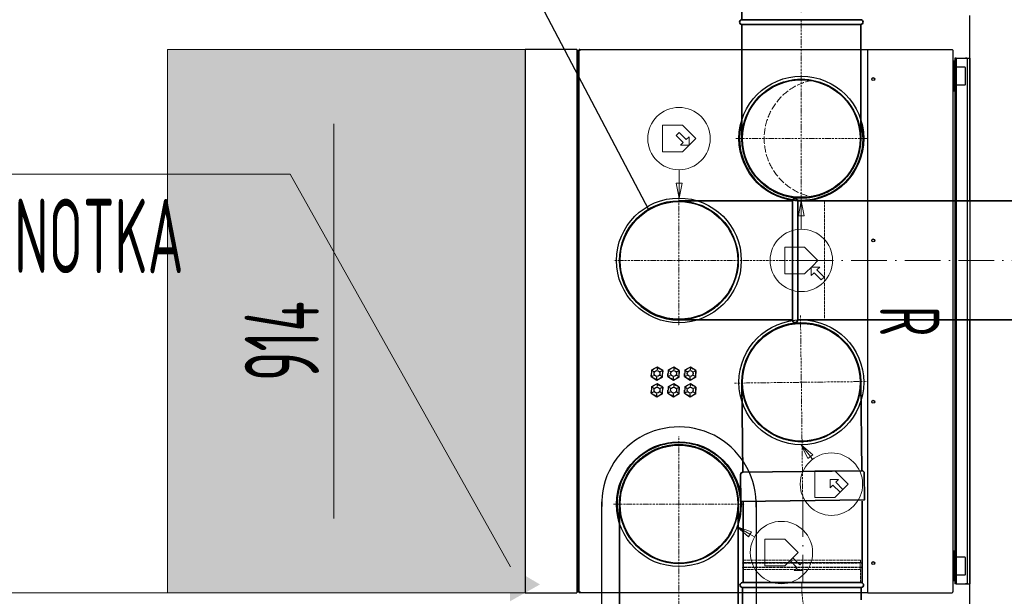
# Model space of a CAD drawing. Header units: millimetres. Extents: x 7400 to 85045, y 24168 to 123018.
# Tile 49 of 79: x 33587 to 35244, y 104000 to 104970. Entities that reach past the tile are written whole.
import ezdxf
from ezdxf.enums import TextEntityAlignment as Align

# ---------------------------------------------------------------- set-up
doc = ezdxf.new("R2010")
doc.units = ezdxf.units.MM
for name, pattern in [('ACAD_ISO02W100', [15, 12, -3]), ('ACAD_ISO10W100', [18, 12, -3, 0, -3]), ('phl_thick', [0])]:
    doc.linetypes.add(name, pattern=pattern)
for name, color, linetype, lineweight in [('UT_KOTY - DIMENZE', 7, 'Continuous', 5), ('VZT_01 SUP (PŘÍVOD) - OBRYS', 5, 'Continuous', 35), ('VZT_02 SUP (PŘÍVOD) - OSA', 5, 'ACAD_ISO10W100', 5), ('VZT_04 SUP (PŘÍVOD) - SKRYTÉ', 5, 'ACAD_ISO02W100', 5), ('VZT_05 ETA (ODVOD) - OBRYS', 6, 'Continuous', 35), ('VZT_06 ETA (ODVOD) - OSA', 6, 'ACAD_ISO10W100', 5), ('VZT_08 ETA (ODVOD) - SKRYTÉ', 6, 'ACAD_ISO02W100', 5), ('VZT_09 ODA (SÁNÍ) - OBRYS', 3, 'Continuous', 35), ('VZT_10 ODA (SÁNÍ) - OSA', 3, 'ACAD_ISO10W100', 5), ('VZT_12 ODA (SÁNÍ) - SKRYTÉ', 3, 'ACAD_ISO02W100', 5), ('VZT_13 EHA (VÝFUK) - OBRYS', 14, 'Continuous', 35), ('VZT_14 EHA (VÝFUK) - OSA', 14, 'ACAD_ISO10W100', 5), ('VZT_16 EHA (VÝFUK) - SKRYTÉ', 14, 'ACAD_ISO02W100', 5), ('VZT_21 ZAŘÍZENÍ - OBRYS', 1, 'Continuous', 30), ('VZT_22 ZAŘÍZENÍ - DETAIL', 8, 'Continuous', 5), ('VZT_23 ZAŘÍZENÍ - SERVISNÍ PROSTOR', 8, 'Continuous', 5), ('VZT_50 POPIS - OBECNE', 7, 'Continuous', 13), ('VZT_60_KOTY - DIMENZE', 7, 'Continuous', 5)]:
    doc.layers.add(name, color=color, linetype=linetype, lineweight=lineweight)
doc.layers.add('VZT_03 SUP (PŘÍVOD) - NETISK', color=8, linetype='ACAD_ISO02W100', lineweight=5, plot=False)
doc.layers.add('VZT_07 ETA (ODVOD) - NETISK', color=8, linetype='ACAD_ISO02W100', lineweight=5, plot=False)
doc.layers.add('VZT_IZOLACE - TEPELNÁ', color=6, linetype='IZOLACE TEPELNA')
doc.styles.add('ISOCP 2.5', font='isocp.shx', dxfattribs={"width": 0.6, "height": 2.5})
doc.styles.add('ISOCP 4.0', font='isocp.shx', dxfattribs={"width": 0.6, "height": 4})
doc.styles.add('JS', font='isocp.shx', dxfattribs={"width": 0.6, "height": 125})
doc.styles.get("Standard").update_dxf_attribs({"font": 'arial.ttf'})
doc.linetypes.add('IZOLACE TEPELNA', pattern='A,12.7,-1.5,["T",Standard,S=2.54,R=0,X=0,Y=-1.27],-3', length=17.2)

# ---------------------------------------------------------------- blocks, each defined once
blk = doc.blocks.new('_DatumFilled')
at = {"color": 0}
blk.add_solid([(0, 0.577), (-1, 0), (0, -0.577)], dxfattribs=at)

msp = doc.modelspace()

# ---------------------------------------------------------------- hatches: boundary and pattern name
at = {"layer": 'VZT_23 ZAŘÍZENÍ - SERVISNÍ PROSTOR'}
h = msp.add_hatch(color=256, dxfattribs=at)
h.dxf.hatch_style = 1
h.paths.add_polyline_path([(34437.5, 104005.5), (34437.5, 104919.7), (33835.7, 104919.7), (33835.7, 104005.5)])

# ---------------------------------------------------------------- linework, layer by layer
for p, q in [((35186, 104904.7), (35186, 104976.5)), ((35186, 104664.7), (35186, 104904.7)), ((35186, 103964.7), (35186, 104464.7))]:
    msp.add_line(p, q)
at = {"layer": 'UT_KOTY - DIMENZE'}
for p, q in [((34387.5, 104919.7), (34053.3, 104919.7)), ((34115.8, 104130.5), (34115.8, 104794.7)), ((34387.5, 104005.5), (33327.8, 104005.5)), ((33805.3, 104005.5), (34178.3, 104005.5))]:
    msp.add_line(p, q, dxfattribs=at)
for points in [[(34095, 104794.7), (34136.6, 104794.7), (34115.8, 104919.7)], [(34095, 104130.5), (34136.6, 104130.5), (34115.8, 104005.5)]]:
    msp.add_solid(points, dxfattribs=at)
at = {"layer": 'VZT_01 SUP (PŘÍVOD) - OBRYS'}
for p, q in [((35003.3, 104022.7), (34803.3, 104022.7)), ((34803.3, 104014.7), (35003.3, 104014.7)), ((34803.6, 103911.2), (34803.3, 104014.7)), ((35003.3, 104014.7), (35003.3, 103994))]:
    msp.add_line(p, q, dxfattribs=at)
for points in [[(35004.3, 104210.9), (35002.5, 104360.9)], [(34804.3, 104208.4), (34802.5, 104358.4)], [(34804.9, 104022.7), (34804.9, 104159.7)], [(35004.9, 104022.7), (35004.9, 104159.7)]]:
    msp.add_lwpolyline(points, dxfattribs=at)
msp.add_lwpolyline([(35004.3, 104210.9), (34804.3, 104208.5, 0.414214), (34800.4, 104204.4), (34800.9, 104159.4), (35008.9, 104162), (35008.4, 104207, 0.414214)], format="xyb", close=True, dxfattribs=at)
for centre, radius, start, end in [((34902.5, 104359.7), 100, 0.7064, 180.7064), ((34803.3, 104018.7), 4, 90, 270), ((35003.3, 104018.7), 4, 270, 90)]:
    msp.add_arc(centre, radius, start, end, dxfattribs=at)
at = {"layer": 'VZT_02 SUP (PŘÍVOD) - OSA', "ltscale": 0.3}
for points in [[(34901.1, 104472.2), (34902.5, 104359.7)], [(34902.5, 104359.7), (35015, 104361.1)], [(34790, 104358.3), (34902.5, 104359.7)], [(34902.5, 104359.7), (34904.9, 104159.7)]]:
    msp.add_lwpolyline(points, dxfattribs=at)
at = {"layer": 'VZT_02 SUP (PŘÍVOD) - OSA', "ltscale": 5}
msp.add_lwpolyline([(34904.9, 104159.7), (34904.9, 104022.7)], dxfattribs=at)
at = {"layer": 'VZT_02 SUP (PŘÍVOD) - OSA', "ltscale": 0.3}
msp.add_lwpolyline([(35061.3, 103864.7), (35053.3, 103864.7, -0.414214), (34903.3, 104014.7), (34903.3, 104022.7)], format="xyb", dxfattribs=at)
at = {"layer": 'VZT_03 SUP (PŘÍVOD) - NETISK', "ltscale": 0.4}
for p, q in [((35003.3, 104056.2), (34803.3, 104056.2)), ((34803.3, 104055.7), (34803.3, 104056.2)), ((35003.3, 104055.7), (34803.3, 104055.7)), ((35003.3, 104048.7), (34803.3, 104048.7)), ((34803.3, 104048.2), (34803.3, 104048.7)), ((35003.3, 104048.2), (34803.3, 104048.2)), ((35002.3, 104060.7), (34804.3, 104060.7)), ((34804.3, 104056.7), (34804.3, 104060.7)), ((35002.3, 104056.7), (34804.3, 104056.7)), ((34805.3, 104056.2), (34805.3, 104056.7)), ((34805.3, 104048.7), (34805.3, 104055.7)), ((34805.3, 104044.7), (34805.3, 104048.2)), ((35001.3, 104056.2), (35001.3, 104056.7)), ((35001.3, 104048.7), (35001.3, 104055.7)), ((35001.3, 104044.7), (35001.3, 104048.2)), ((35002.3, 104056.7), (35002.3, 104060.7)), ((35003.3, 104055.7), (35003.3, 104056.2)), ((35003.3, 104048.2), (35003.3, 104048.7)), ((35002.3, 104044.7), (34804.3, 104044.7)), ((34804.3, 104022.7), (34804.3, 104044.7)), ((35002.3, 104022.7), (35002.3, 104044.7))]:
    msp.add_line(p, q, dxfattribs=at)
at = {"layer": 'VZT_04 SUP (PŘÍVOD) - SKRYTÉ', "ltscale": 2}
msp.add_arc((34902.5, 104359.7), 100, 180.7064, 0.7064, dxfattribs=at)
at = {"layer": 'VZT_05 ETA (ODVOD) - OBRYS'}
for points in [[(34887.5, 104664.7), (34696.5, 104664.7)], [(34887.5, 104664.7), (34887.5, 104464.7)], [(35692, 104664.7), (34896.5, 104664.7)], [(34896.5, 104664.7), (34896.5, 104464.7)], [(34887.5, 104464.7), (34696.5, 104464.7)], [(35692, 104464.7), (34896.5, 104464.7)]]:
    msp.add_lwpolyline(points, dxfattribs=at)
for centre, radius, start, end in [((34696.5, 104564.5), 100, 90, 270), ((34892, 104664.7), 4.5, 0, 180), ((34892, 104464.7), 4.5, 180, 0)]:
    msp.add_arc(centre, radius, start, end, dxfattribs=at)
at = {"layer": 'VZT_06 ETA (ODVOD) - OSA', "ltscale": 0.3}
for points in [[(34696.5, 104564.7), (34696.5, 104674.7)], [(34696.5, 104564.7), (34586.5, 104564.7)], [(34896.5, 104564.7), (34696.5, 104564.7)], [(34696.5, 104564.7), (34696.5, 104454.7)]]:
    msp.add_lwpolyline(points, dxfattribs=at)
at = {"layer": 'VZT_06 ETA (ODVOD) - OSA', "ltscale": 5}
msp.add_lwpolyline([(34896.5, 104564.7), (35692, 104564.7)], dxfattribs=at)
at = {"layer": 'VZT_07 ETA (ODVOD) - NETISK', "ltscale": 0.4}
msp.add_lwpolyline([(34896.5, 104664.7), (34941.5, 104664.7), (34941.5, 104464.7), (34896.5, 104464.7)], dxfattribs=at)
at = {"layer": 'VZT_08 ETA (ODVOD) - SKRYTÉ', "ltscale": 2}
msp.add_arc((34696.5, 104564.5), 100, 270, 90, dxfattribs=at)
at = {"layer": 'VZT_09 ODA (SÁNÍ) - OBRYS'}
for p, q in [((35002.5, 104969.7), (34802.5, 104969.7)), ((35002.5, 104961.7), (34802.5, 104961.7)), ((34802.5, 104961.7), (34802.5, 104769.8)), ((35002.5, 104769.8), (35002.5, 104961.7))]:
    msp.add_line(p, q, dxfattribs=at)
msp.add_lwpolyline([(34802.5, 104969.7), (34802.5, 105492.6)], dxfattribs=at)
for centre, radius, start, end in [((34802.5, 104965.7), 4, 90, 270), ((35002.5, 104965.7), 4, 270, 90), ((34902.5, 104769.7), 104, 164.0576, 180), ((34902.5, 104769.7), 104, 180, 15.9424)]:
    msp.add_arc(centre, radius, start, end, dxfattribs=at)
msp.add_open_spline([(34802.5, 104769.8), (34802.5, 104768.2), (34802.5, 104766.7), (34802.7, 104763.5), (34802.8, 104761.9), (34803.1, 104758.6), (34803.3, 104756.9), (34803.8, 104753.6), (34804.1, 104752), (34804.7, 104748.7), (34805.1, 104747), (34805.9, 104743.8), (34806.4, 104742.2), (34807.3, 104739), (34807.8, 104737.5), (34808.9, 104734.4), (34809.5, 104733), (34810.7, 104730.1), (34811.3, 104728.7), (34812.7, 104725.8), (34813.4, 104724.3), (34815, 104721.4), (34815.8, 104719.9), (34817.5, 104717.1), (34818.4, 104715.6), (34820.3, 104712.8), (34821.2, 104711.5), (34823.2, 104708.8), (34824.3, 104707.5), (34826.4, 104704.9), (34827.4, 104703.7), (34829.6, 104701.3), (34830.7, 104700.2), (34832.9, 104698), (34834, 104696.9), (34836.4, 104694.7), (34837.6, 104693.7), (34840.2, 104691.6), (34841.5, 104690.5), (34844.2, 104688.5), (34845.5, 104687.6), (34848.3, 104685.7), (34849.8, 104684.8), (34852.6, 104683.1), (34854.1, 104682.3), (34857, 104680.7), (34858.4, 104680), (34861.3, 104678.6), (34862.8, 104678), (34865.6, 104676.8), (34867.1, 104676.2), (34870.1, 104675.1), (34871.7, 104674.6), (34874.8, 104673.7), (34876.4, 104673.2), (34879.7, 104672.4), (34881.3, 104672), (34884.6, 104671.4), (34886.3, 104671.1), (34889.6, 104670.6), (34891.2, 104670.4), (34894.5, 104670.1), (34896.2, 104670), (34899.4, 104669.8), (34900.9, 104669.8), (34902.5, 104669.8), (34904, 104669.8), (34905.6, 104669.8), (34908.8, 104670), (34910.4, 104670.1), (34913.7, 104670.4), (34915.4, 104670.6), (34918.7, 104671.1), (34920.3, 104671.4), (34923.6, 104672), (34925.3, 104672.4), (34928.5, 104673.2), (34930.1, 104673.7), (34933.3, 104674.6), (34934.8, 104675.1), (34937.8, 104676.2), (34939.3, 104676.8), (34942.2, 104678), (34943.6, 104678.6), (34946.5, 104680), (34948, 104680.7), (34950.9, 104682.3), (34952.3, 104683.1), (34955.2, 104684.8), (34956.6, 104685.7), (34959.4, 104687.6), (34960.8, 104688.5), (34963.5, 104690.5), (34964.8, 104691.6), (34967.3, 104693.7), (34968.6, 104694.7), (34971, 104696.9), (34972.1, 104698), (34974.3, 104700.2), (34975.4, 104701.3), (34977.5, 104703.7), (34978.6, 104704.9), (34980.7, 104707.5), (34981.7, 104708.8), (34983.7, 104711.5), (34984.7, 104712.8), (34986.6, 104715.6), (34987.5, 104717.1), (34989.2, 104719.9), (34990, 104721.4), (34991.5, 104724.3), (34992.3, 104725.8), (34993.6, 104728.7), (34994.3, 104730.1), (34995.5, 104733), (34996, 104734.4), (34997.1, 104737.5), (34997.6, 104739), (34998.6, 104742.2), (34999, 104743.8), (34999.9, 104747), (35000.2, 104748.7), (35000.9, 104752), (35001.2, 104753.6), (35001.7, 104756.9), (35001.9, 104758.6), (35002.2, 104761.9), (35002.3, 104763.5), (35002.4, 104766.7), (35002.5, 104768.2), (35002.5, 104769.8)], degree=3, knots=[-148.058014, -148.058014, -148.058014, -148.058014, -143.505913, -143.505913, -138.87378, -138.87378, -134.241647, -134.241647, -129.609514, -129.609514, -124.977381, -124.977381, -120.345248, -120.345248, -115.713115, -115.713115, -111.080982, -111.080982, -106.451331, -106.451331, -101.82168, -101.82168, -97.192029, -97.192029, -92.562378, -92.562378, -87.932727, -87.932727, -83.303076, -83.303076, -78.673425, -78.673425, -74.043774, -74.043774, -69.415617, -69.415617, -64.787461, -64.787461, -60.159305, -60.159305, -55.531148, -55.531148, -50.902992, -50.902992, -46.274836, -46.274836, -41.646679, -41.646679, -37.018523, -37.018523, -32.391208, -32.391208, -27.763892, -27.763892, -23.136577, -23.136577, -18.509262, -18.509262, -13.881946, -13.881946, -9.254631, -9.254631, -4.627315, -4.627315, 0, 0, 0, 4.627315, 4.627315, 9.254631, 9.254631, 13.881946, 13.881946, 18.509262, 18.509262, 23.136577, 23.136577, 27.763892, 27.763892, 32.391208, 32.391208, 37.018523, 37.018523, 41.646679, 41.646679, 46.274836, 46.274836, 50.902992, 50.902992, 55.531148, 55.531148, 60.159305, 60.159305, 64.787461, 64.787461, 69.415617, 69.415617, 74.043774, 74.043774, 78.673425, 78.673425, 83.303076, 83.303076, 87.932727, 87.932727, 92.562378, 92.562378, 97.192029, 97.192029, 101.82168, 101.82168, 106.451331, 106.451331, 111.080982, 111.080982, 115.713115, 115.713115, 120.345248, 120.345248, 124.977381, 124.977381, 129.609514, 129.609514, 134.241647, 134.241647, 138.87378, 138.87378, 143.505913, 143.505913, 148.058014, 148.058014, 148.058014, 148.058014], dxfattribs=at)
at = {"layer": 'VZT_10 ODA (SÁNÍ) - OSA', "ltscale": 0.3}
for p in [(34902.5, 104969.7), (34792.5, 104769.7), (34902.5, 104659.7), (35012.5, 104769.7)]:
    msp.add_line(p, (34902.5, 104769.7), dxfattribs=at)
at = {"layer": 'VZT_10 ODA (SÁNÍ) - OSA', "ltscale": 5}
msp.add_lwpolyline([(34902.5, 105492.6), (34902.5, 104969.7)], dxfattribs=at)
at = {"layer": 'VZT_12 ODA (SÁNÍ) - SKRYTÉ'}
msp.add_circle((34902.5, 104769.7), 100, dxfattribs=at)
msp.add_arc((34940, 104769.7), 100, 100.8069, 259.1931, dxfattribs=at)
at = {"layer": 'VZT_13 EHA (VÝFUK) - OBRYS'}
for p, q in [((34596.5, 104154.5), (34596.5, 103962.7)), ((34796.5, 103962.7), (34796.5, 104154.5))]:
    msp.add_line(p, q, dxfattribs=at)
for start, end in [(90, 195.9424), (344.0576, 90)]:
    msp.add_arc((34696.5, 104154.7), 104, start, end, dxfattribs=at)
msp.add_open_spline([(34796.5, 104154.6), (34796.5, 104156.1), (34796.4, 104157.7), (34796.3, 104160.8), (34796.2, 104162.5), (34795.9, 104165.8), (34795.7, 104167.4), (34795.2, 104170.7), (34794.9, 104172.4), (34794.2, 104175.7), (34793.9, 104177.3), (34793, 104180.6), (34792.6, 104182.2), (34791.6, 104185.3), (34791.1, 104186.9), (34790, 104189.9), (34789.5, 104191.4), (34788.3, 104194.2), (34787.6, 104195.7), (34786.3, 104198.6), (34785.5, 104200.1), (34784, 104203), (34783.2, 104204.4), (34781.5, 104207.3), (34780.6, 104208.7), (34778.7, 104211.5), (34777.7, 104212.9), (34775.7, 104215.6), (34774.7, 104216.9), (34772.6, 104219.4), (34771.5, 104220.7), (34769.4, 104223), (34768.3, 104224.2), (34766.1, 104226.4), (34765, 104227.5), (34762.6, 104229.6), (34761.3, 104230.7), (34758.8, 104232.8), (34757.5, 104233.8), (34754.8, 104235.8), (34753.4, 104236.8), (34750.6, 104238.6), (34749.2, 104239.5), (34746.3, 104241.3), (34744.9, 104242.1), (34742, 104243.6), (34740.5, 104244.4), (34737.6, 104245.7), (34736.2, 104246.4), (34733.3, 104247.5), (34731.8, 104248.1), (34728.8, 104249.2), (34727.3, 104249.7), (34724.1, 104250.7), (34722.5, 104251.1), (34719.3, 104251.9), (34717.6, 104252.3), (34714.3, 104253), (34712.7, 104253.3), (34709.4, 104253.7), (34707.7, 104253.9), (34704.4, 104254.3), (34702.8, 104254.4), (34699.6, 104254.5), (34698, 104254.6), (34696.5, 104254.6), (34694.9, 104254.6), (34693.4, 104254.5), (34690.2, 104254.4), (34688.5, 104254.3), (34685.2, 104253.9), (34683.6, 104253.7), (34680.3, 104253.3), (34678.6, 104253), (34675.3, 104252.3), (34673.7, 104251.9), (34670.4, 104251.1), (34668.8, 104250.7), (34665.7, 104249.7), (34664.1, 104249.2), (34661.1, 104248.1), (34659.6, 104247.5), (34656.8, 104246.4), (34655.3, 104245.7), (34652.4, 104244.4), (34651, 104243.6), (34648.1, 104242.1), (34646.6, 104241.3), (34643.8, 104239.5), (34642.3, 104238.6), (34639.5, 104236.8), (34638.2, 104235.8), (34635.5, 104233.8), (34634.2, 104232.8), (34631.6, 104230.7), (34630.4, 104229.6), (34628, 104227.5), (34626.9, 104226.4), (34624.7, 104224.2), (34623.6, 104223), (34621.4, 104220.7), (34620.4, 104219.4), (34618.3, 104216.9), (34617.2, 104215.6), (34615.2, 104212.9), (34614.3, 104211.5), (34612.4, 104208.7), (34611.5, 104207.3), (34609.8, 104204.4), (34609, 104203), (34607.4, 104200.1), (34606.7, 104198.6), (34605.3, 104195.7), (34604.7, 104194.2), (34603.5, 104191.4), (34602.9, 104189.9), (34601.8, 104186.9), (34601.3, 104185.3), (34600.4, 104182.2), (34599.9, 104180.6), (34599.1, 104177.3), (34598.7, 104175.7), (34598.1, 104172.4), (34597.8, 104170.7), (34597.3, 104167.4), (34597.1, 104165.8), (34596.8, 104162.5), (34596.7, 104160.8), (34596.5, 104157.7), (34596.5, 104156.1), (34596.5, 104154.6)], degree=3, knots=[-148.058014, -148.058014, -148.058014, -148.058014, -143.505913, -143.505913, -138.87378, -138.87378, -134.241647, -134.241647, -129.609514, -129.609514, -124.977381, -124.977381, -120.345248, -120.345248, -115.713115, -115.713115, -111.080982, -111.080982, -106.451331, -106.451331, -101.82168, -101.82168, -97.192029, -97.192029, -92.562378, -92.562378, -87.932727, -87.932727, -83.303076, -83.303076, -78.673425, -78.673425, -74.043774, -74.043774, -69.415617, -69.415617, -64.787461, -64.787461, -60.159305, -60.159305, -55.531148, -55.531148, -50.902992, -50.902992, -46.274836, -46.274836, -41.646679, -41.646679, -37.018523, -37.018523, -32.391208, -32.391208, -27.763892, -27.763892, -23.136577, -23.136577, -18.509262, -18.509262, -13.881946, -13.881946, -9.254631, -9.254631, -4.627315, -4.627315, 0, 0, 0, 4.627315, 4.627315, 9.254631, 9.254631, 13.881946, 13.881946, 18.509262, 18.509262, 23.136577, 23.136577, 27.763892, 27.763892, 32.391208, 32.391208, 37.018523, 37.018523, 41.646679, 41.646679, 46.274836, 46.274836, 50.902992, 50.902992, 55.531148, 55.531148, 60.159305, 60.159305, 64.787461, 64.787461, 69.415617, 69.415617, 74.043774, 74.043774, 78.673425, 78.673425, 83.303076, 83.303076, 87.932727, 87.932727, 92.562378, 92.562378, 97.192029, 97.192029, 101.82168, 101.82168, 106.451331, 106.451331, 111.080982, 111.080982, 115.713115, 115.713115, 120.345248, 120.345248, 124.977381, 124.977381, 129.609514, 129.609514, 134.241647, 134.241647, 138.87378, 138.87378, 143.505913, 143.505913, 148.058014, 148.058014, 148.058014, 148.058014], dxfattribs=at)
for points in [[(34596.5, 104154.6), (34596.5, 104154.6), (34596.5, 104154.5), (34596.5, 104154.5)], [(34796.5, 104154.5), (34796.5, 104154.5), (34796.5, 104154.6), (34796.5, 104154.6)]]:
    msp.add_open_spline(points, degree=3, dxfattribs=at)
at = {"layer": 'VZT_14 EHA (VÝFUK) - OSA', "ltscale": 0.3}
for points in [[(34696.5, 103954.7), (34696.5, 104268.7)], [(34586.5, 104154.7), (34806.5, 104154.7)]]:
    msp.add_lwpolyline(points, dxfattribs=at)
at = {"layer": 'VZT_16 EHA (VÝFUK) - SKRYTÉ', "ltscale": 0.1}
msp.add_open_spline([(34796.5, 104154.8), (34796.5, 104153.2), (34796.4, 104151.7), (34796.3, 104148.5), (34796.2, 104146.9), (34795.9, 104143.6), (34795.7, 104141.9), (34795.2, 104138.6), (34794.9, 104137), (34794.2, 104133.7), (34793.9, 104132), (34793, 104128.8), (34792.6, 104127.2), (34791.6, 104124), (34791.1, 104122.5), (34790, 104119.4), (34789.5, 104118), (34788.3, 104115.1), (34787.6, 104113.7), (34786.3, 104110.8), (34785.5, 104109.3), (34784, 104106.4), (34783.2, 104104.9), (34781.5, 104102.1), (34780.6, 104100.6), (34778.7, 104097.8), (34777.7, 104096.5), (34775.7, 104093.8), (34774.7, 104092.5), (34772.6, 104089.9), (34771.5, 104088.7), (34769.4, 104086.3), (34768.3, 104085.2), (34766.1, 104083), (34765, 104081.9), (34762.6, 104079.7), (34761.3, 104078.7), (34758.8, 104076.6), (34757.5, 104075.5), (34754.8, 104073.5), (34753.4, 104072.6), (34750.6, 104070.7), (34749.2, 104069.8), (34746.3, 104068.1), (34744.9, 104067.3), (34742, 104065.7), (34740.5, 104065), (34737.6, 104063.6), (34736.2, 104063), (34733.3, 104061.8), (34731.8, 104061.2), (34728.8, 104060.1), (34727.3, 104059.6), (34724.1, 104058.7), (34722.5, 104058.2), (34719.3, 104057.4), (34717.6, 104057), (34714.3, 104056.4), (34712.7, 104056.1), (34709.4, 104055.6), (34707.7, 104055.4), (34704.4, 104055.1), (34702.8, 104055), (34699.6, 104054.8), (34698, 104054.8), (34696.5, 104054.8), (34694.9, 104054.8), (34693.4, 104054.8), (34690.2, 104055), (34688.5, 104055.1), (34685.2, 104055.4), (34683.6, 104055.6), (34680.3, 104056.1), (34678.6, 104056.4), (34675.3, 104057), (34673.7, 104057.4), (34670.4, 104058.2), (34668.8, 104058.7), (34665.7, 104059.6), (34664.1, 104060.1), (34661.1, 104061.2), (34659.6, 104061.8), (34656.8, 104063), (34655.3, 104063.6), (34652.4, 104065), (34651, 104065.7), (34648.1, 104067.3), (34646.6, 104068.1), (34643.8, 104069.8), (34642.3, 104070.7), (34639.5, 104072.6), (34638.2, 104073.5), (34635.5, 104075.5), (34634.2, 104076.6), (34631.6, 104078.7), (34630.4, 104079.7), (34628, 104081.9), (34626.9, 104083), (34624.7, 104085.2), (34623.6, 104086.3), (34621.4, 104088.7), (34620.4, 104089.9), (34618.3, 104092.5), (34617.2, 104093.8), (34615.2, 104096.5), (34614.3, 104097.8), (34612.4, 104100.6), (34611.5, 104102.1), (34609.8, 104104.9), (34609, 104106.4), (34607.4, 104109.3), (34606.7, 104110.8), (34605.3, 104113.7), (34604.7, 104115.1), (34603.5, 104118), (34602.9, 104119.4), (34601.8, 104122.5), (34601.3, 104124), (34600.4, 104127.2), (34599.9, 104128.8), (34599.1, 104132), (34598.7, 104133.7), (34598.1, 104137), (34597.8, 104138.6), (34597.3, 104141.9), (34597.1, 104143.6), (34596.8, 104146.9), (34596.7, 104148.5), (34596.5, 104151.7), (34596.5, 104153.2), (34596.5, 104154.8)], degree=3, knots=[-148.058014, -148.058014, -148.058014, -148.058014, -143.505913, -143.505913, -138.87378, -138.87378, -134.241647, -134.241647, -129.609514, -129.609514, -124.977381, -124.977381, -120.345248, -120.345248, -115.713115, -115.713115, -111.080982, -111.080982, -106.451331, -106.451331, -101.82168, -101.82168, -97.192029, -97.192029, -92.562378, -92.562378, -87.932727, -87.932727, -83.303076, -83.303076, -78.673425, -78.673425, -74.043774, -74.043774, -69.415617, -69.415617, -64.787461, -64.787461, -60.159305, -60.159305, -55.531148, -55.531148, -50.902992, -50.902992, -46.274836, -46.274836, -41.646679, -41.646679, -37.018523, -37.018523, -32.391208, -32.391208, -27.763892, -27.763892, -23.136577, -23.136577, -18.509262, -18.509262, -13.881946, -13.881946, -9.254631, -9.254631, -4.627315, -4.627315, 0, 0, 0, 4.627315, 4.627315, 9.254631, 9.254631, 13.881946, 13.881946, 18.509262, 18.509262, 23.136577, 23.136577, 27.763892, 27.763892, 32.391208, 32.391208, 37.018523, 37.018523, 41.646679, 41.646679, 46.274836, 46.274836, 50.902992, 50.902992, 55.531148, 55.531148, 60.159305, 60.159305, 64.787461, 64.787461, 69.415617, 69.415617, 74.043774, 74.043774, 78.673425, 78.673425, 83.303076, 83.303076, 87.932727, 87.932727, 92.562378, 92.562378, 97.192029, 97.192029, 101.82168, 101.82168, 106.451331, 106.451331, 111.080982, 111.080982, 115.713115, 115.713115, 120.345248, 120.345248, 124.977381, 124.977381, 129.609514, 129.609514, 134.241647, 134.241647, 138.87378, 138.87378, 143.505913, 143.505913, 148.058014, 148.058014, 148.058014, 148.058014], dxfattribs=at)
at = {"layer": 'VZT_21 ZAŘÍZENÍ - OBRYS'}
for p, q in [((34524.9, 104919.7), (34524.9, 104005.5)), ((34524.9, 104918.8), (34525, 104918.8)), ((34525.8, 104918.7), (34525.1, 104918.7)), ((34525.8, 104918.7), (34525.8, 104918.2)), ((34526.5, 104917.3), (34526.5, 104008.5)), ((34526.5, 104916.7), (34528.6, 104916.7)), ((34529.5, 104919.7), (34528.6, 104919.7)), ((34528.6, 104005.5), (34528.6, 104919.7)), ((34529.6, 104919.1), (34529.6, 104919.7)), ((34529.6, 104919.7), (35014.3, 104919.7)), ((35014.3, 104918), (35014.3, 104919.7)), ((35014.5, 104918), (35014.3, 104918)), ((35014.5, 104919.7), (35155.8, 104919.7)), ((35014.5, 104005.5), (35014.5, 104919.7)), ((35157.5, 104918), (35157.5, 104007.2)), ((35159.5, 104899.7), (35157.5, 104899.7)), ((35159.5, 104899.7), (35159.5, 104849.7)), ((35161, 104904.7), (35161, 104882.2)), ((35163, 104904.7), (35161, 104904.7)), ((35163, 104904.7), (35163, 104879.7)), ((35163, 104904.7), (35163.8, 104904.7)), ((35163.8, 104904.7), (35186, 104904.7)), ((35178.2, 104904.7), (35179, 104904.7)), ((35181, 104904.7), (35179, 104904.7)), ((35181.5, 104904.7), (35181.5, 104020.5)), ((35186, 104904.7), (35186, 104020.5)), ((35159.5, 104882.2), (35161, 104882.2)), ((35161, 104882.2), (35161, 104867.2)), ((35161, 104879.7), (35163, 104879.7)), ((35163.5, 104878.7), (35161, 104878.7)), ((35163, 104878.7), (35163, 104879.7)), ((35163.5, 104860.2), (35163.5, 104889.2)), ((35178, 104889.7), (35164, 104889.7)), ((35178.5, 104889.2), (35178.5, 104860.2)), ((35159.5, 104867.2), (35161, 104867.2)), ((35163.5, 104870.7), (35161, 104870.7)), ((35163, 104869.7), (35161, 104869.7)), ((35161, 104867.2), (35161, 104058)), ((35163, 104869.7), (35163, 104870.7)), ((35163, 104869.7), (35163, 104055.5)), ((35178, 104859.7), (35164, 104859.7)), ((35159.5, 104849.7), (35157.5, 104849.7)), ((34912.4, 104671.2), (34892.5, 104671.2)), ((34912.4, 104671.2), (34892.5, 104671.2)), ((34650.2, 104380.1), (34650, 104369.2)), ((34659.8, 104385.4), (34650.2, 104380.1)), ((34650.2, 104380.1), (34655, 104382.8)), ((34650.2, 104380.1), (34654.1, 104377.8)), ((34650.2, 104380.1), (34650.2, 104380.1)), ((34659.8, 104385.4), (34659.7, 104380.8)), ((34669.2, 104379.8), (34659.8, 104385.4)), ((34659.8, 104385.4), (34659.8, 104385.4)), ((34659.8, 104385.4), (34664.5, 104382.6)), ((34669.2, 104379.8), (34665.1, 104377.5)), ((34669, 104368.8), (34669.2, 104379.8)), ((34669.2, 104379.8), (34669.1, 104374.3)), ((34669.2, 104379.8), (34669.2, 104379.8)), ((34678.2, 104380.1), (34678, 104369.2)), ((34687.8, 104385.4), (34678.2, 104380.1)), ((34678.2, 104380.1), (34683, 104382.8)), ((34678.2, 104380.1), (34682.1, 104377.8)), ((34678.2, 104380.1), (34678.2, 104380.1)), ((34687.8, 104385.4), (34687.7, 104380.8)), ((34697.2, 104379.8), (34687.8, 104385.4)), ((34687.8, 104385.4), (34687.8, 104385.4)), ((34687.8, 104385.4), (34692.5, 104382.6)), ((34697.2, 104379.8), (34693.1, 104377.5)), ((34697, 104368.8), (34697.2, 104379.8)), ((34697.2, 104379.8), (34697.1, 104374.3)), ((34697.2, 104379.8), (34697.2, 104379.8)), ((34706.2, 104380.1), (34706, 104369.2)), ((34715.8, 104385.4), (34706.2, 104380.1)), ((34706.2, 104380.1), (34711, 104382.8)), ((34706.2, 104380.1), (34710.1, 104377.8)), ((34706.2, 104380.1), (34706.2, 104380.1)), ((34715.8, 104385.4), (34715.7, 104380.8)), ((34725.2, 104379.8), (34715.8, 104385.4)), ((34715.8, 104385.4), (34715.8, 104385.4)), ((34715.8, 104385.4), (34720.5, 104382.6)), ((34725.2, 104379.8), (34721.1, 104377.5)), ((34725, 104368.8), (34725.2, 104379.8)), ((34725.2, 104379.8), (34725.1, 104374.3)), ((34725.2, 104379.8), (34725.2, 104379.8)), ((34650, 104369.2), (34650.1, 104374.7)), ((34650, 104369.2), (34654, 104371.4)), ((34650, 104369.2), (34659.4, 104363.5)), ((34650, 104369.2), (34650, 104369.2)), ((34659.4, 104363.5), (34654.7, 104366.3)), ((34659.4, 104363.5), (34669, 104368.8)), ((34659.4, 104363.5), (34659.5, 104368.1)), ((34659.4, 104363.5), (34659.4, 104363.5)), ((34669, 104368.8), (34664.2, 104366.2)), ((34669, 104368.8), (34665, 104371.2)), ((34669, 104368.8), (34669, 104368.8)), ((34678, 104369.2), (34678.1, 104374.7)), ((34678, 104369.2), (34682, 104371.4)), ((34678, 104369.2), (34687.4, 104363.5)), ((34678, 104369.2), (34678, 104369.2)), ((34687.4, 104363.5), (34682.7, 104366.3)), ((34687.4, 104363.5), (34697, 104368.8)), ((34687.4, 104363.5), (34687.5, 104368.1)), ((34687.4, 104363.5), (34687.4, 104363.5)), ((34697, 104368.8), (34692.2, 104366.2)), ((34697, 104368.8), (34693, 104371.2)), ((34697, 104368.8), (34697, 104368.8)), ((34706, 104369.2), (34706.1, 104374.7)), ((34706, 104369.2), (34710, 104371.4)), ((34706, 104369.2), (34715.4, 104363.5)), ((34706, 104369.2), (34706, 104369.2)), ((34715.4, 104363.5), (34710.7, 104366.3)), ((34715.4, 104363.5), (34725, 104368.8)), ((34715.4, 104363.5), (34715.5, 104368.1)), ((34715.4, 104363.5), (34715.4, 104363.5)), ((34725, 104368.8), (34720.2, 104366.2)), ((34725, 104368.8), (34721, 104371.2)), ((34725, 104368.8), (34725, 104368.8)), ((34650.2, 104352.1), (34650, 104341.2)), ((34650, 104341.2), (34650.1, 104346.7)), ((34659.8, 104357.4), (34650.2, 104352.1)), ((34650.2, 104352.1), (34655, 104354.8)), ((34650.2, 104352.1), (34654.1, 104349.8)), ((34650.2, 104352.1), (34650.2, 104352.1)), ((34659.8, 104357.4), (34659.7, 104352.8)), ((34669.2, 104351.8), (34659.8, 104357.4)), ((34659.8, 104357.4), (34659.8, 104357.4)), ((34659.8, 104357.4), (34664.5, 104354.6)), ((34669.2, 104351.8), (34665.1, 104349.5)), ((34669, 104340.8), (34669.2, 104351.8)), ((34669.2, 104351.8), (34669.1, 104346.3)), ((34669.2, 104351.8), (34669.2, 104351.8)), ((34678.2, 104352.1), (34678, 104341.2)), ((34678, 104341.2), (34678.1, 104346.7)), ((34687.8, 104357.4), (34678.2, 104352.1)), ((34678.2, 104352.1), (34683, 104354.8)), ((34678.2, 104352.1), (34682.1, 104349.8)), ((34678.2, 104352.1), (34678.2, 104352.1)), ((34687.8, 104357.4), (34687.7, 104352.8)), ((34697.2, 104351.8), (34687.8, 104357.4)), ((34687.8, 104357.4), (34687.8, 104357.4)), ((34687.8, 104357.4), (34692.5, 104354.6)), ((34697.2, 104351.8), (34693.1, 104349.5)), ((34697, 104340.8), (34697.2, 104351.8)), ((34697.2, 104351.8), (34697.1, 104346.3)), ((34697.2, 104351.8), (34697.2, 104351.8)), ((34706.2, 104352.1), (34706, 104341.2)), ((34706, 104341.2), (34706.1, 104346.7)), ((34715.8, 104357.4), (34706.2, 104352.1)), ((34706.2, 104352.1), (34711, 104354.8)), ((34706.2, 104352.1), (34710.1, 104349.8)), ((34706.2, 104352.1), (34706.2, 104352.1)), ((34715.8, 104357.4), (34715.7, 104352.8)), ((34725.2, 104351.8), (34715.8, 104357.4)), ((34715.8, 104357.4), (34715.8, 104357.4)), ((34715.8, 104357.4), (34720.5, 104354.6)), ((34725.2, 104351.8), (34721.1, 104349.5)), ((34725, 104340.8), (34725.2, 104351.8)), ((34725.2, 104351.8), (34725.1, 104346.3)), ((34725.2, 104351.8), (34725.2, 104351.8)), ((34650, 104341.2), (34654, 104343.4)), ((34650, 104341.2), (34659.4, 104335.5)), ((34650, 104341.2), (34650, 104341.2)), ((34659.4, 104335.5), (34654.7, 104338.3)), ((34659.4, 104335.5), (34669, 104340.8)), ((34659.4, 104335.5), (34659.5, 104340.1)), ((34659.4, 104335.5), (34659.4, 104335.5)), ((34669, 104340.8), (34664.2, 104338.2)), ((34669, 104340.8), (34665, 104343.2)), ((34669, 104340.8), (34669, 104340.8)), ((34678, 104341.2), (34682, 104343.4)), ((34678, 104341.2), (34687.4, 104335.5)), ((34678, 104341.2), (34678, 104341.2)), ((34687.4, 104335.5), (34682.7, 104338.3)), ((34687.4, 104335.5), (34697, 104340.8)), ((34687.4, 104335.5), (34687.5, 104340.1)), ((34687.4, 104335.5), (34687.4, 104335.5)), ((34697, 104340.8), (34692.2, 104338.2)), ((34697, 104340.8), (34693, 104343.2)), ((34697, 104340.8), (34697, 104340.8)), ((34706, 104341.2), (34710, 104343.4)), ((34706, 104341.2), (34715.4, 104335.5)), ((34706, 104341.2), (34706, 104341.2)), ((34715.4, 104335.5), (34710.7, 104338.3)), ((34715.4, 104335.5), (34725, 104340.8)), ((34715.4, 104335.5), (34715.5, 104340.1)), ((34715.4, 104335.5), (34715.4, 104335.5)), ((34725, 104340.8), (34720.2, 104338.2)), ((34725, 104340.8), (34721, 104343.2)), ((34725, 104340.8), (34725, 104340.8)), ((35159.5, 104075.5), (35157.5, 104075.5)), ((35159.5, 104075.5), (35159.5, 104025.5)), ((35163.5, 104036), (35163.5, 104065)), ((35178, 104065.5), (35164, 104065.5)), ((35178.5, 104065), (35178.5, 104036)), ((35159.5, 104058), (35161, 104058)), ((35161, 104058), (35161, 104043)), ((35161, 104055.5), (35163, 104055.5)), ((35163.5, 104054.5), (35161, 104054.5)), ((35163.5, 104046.5), (35161, 104046.5)), ((35163, 104054.5), (35163, 104055.5)), ((35163, 104045.5), (35163, 104046.5)), ((35159.5, 104043), (35161, 104043)), ((35163, 104045.5), (35161, 104045.5)), ((35161, 104043), (35161, 104020.5)), ((35163, 104045.5), (35163, 104020.5)), ((35178, 104035.5), (35164, 104035.5)), ((35159.5, 104025.5), (35157.5, 104025.5)), ((35163, 104020.5), (35161, 104020.5)), ((35163, 104020.5), (35163.8, 104020.5)), ((35163.8, 104020.5), (35186, 104020.5)), ((35178.2, 104020.5), (35179, 104020.5)), ((35181, 104020.5), (35179, 104020.5)), ((34524.9, 104007), (34525, 104007)), ((34526.5, 104008.7), (34528.6, 104008.7)), ((34529.5, 104005.5), (34528.6, 104005.5)), ((34529.6, 104005.5), (34529.6, 104006)), ((35014.3, 104005.5), (34529.6, 104005.5)), ((35014.3, 104005.5), (35014.3, 104007.2)), ((35014.3, 104007.2), (35014.5, 104007.2)), ((35014.5, 104005.5), (35155.8, 104005.5))]:
    msp.add_line(p, q, dxfattribs=at)
msp.add_lwpolyline([(34524.9, 104919.7), (34437.5, 104919.7), (34437.5, 104005.5), (34524.9, 104005.5)], dxfattribs=at)
for centre, radius in [((34902.5, 104769.7), 105), ((34902.5, 104769.7), 100), ((34902.5, 104769.7), 99), ((35023.5, 104869.7), 2.5), ((35023.5, 104869.7), 2.15), ((34696.5, 104564.7), 105), ((34696.5, 104564.7), 100), ((34696.5, 104564.7), 99), ((35023.5, 104598.3), 2.5), ((35023.5, 104598.3), 2.15), ((34902.5, 104359.7), 105), ((34902.5, 104359.7), 100), ((34902.5, 104359.7), 99), ((34659.6, 104374.5), 5), ((34687.6, 104374.5), 5), ((34715.6, 104374.5), 5), ((34659.6, 104346.5), 5), ((34687.6, 104346.5), 5), ((34715.6, 104346.5), 5), ((35023.5, 104326.9), 2.5), ((35023.5, 104326.9), 2.15), ((34696.5, 104154.7), 105), ((34696.5, 104154.7), 100), ((34696.5, 104154.7), 99), ((35023.5, 104055.5), 2.5), ((35023.5, 104055.5), 2.15)]:
    msp.add_circle(centre, radius, dxfattribs=at)
for centre, start, end in [((35164, 104889.2), 90, 180), ((35178, 104889.2), 0, 90), ((35164, 104860.2), 180, 270), ((35178, 104860.2), 270, 0), ((35164, 104065), 90, 180), ((35178, 104065), 0, 90), ((35164, 104036), 180, 270), ((35178, 104036), 270, 0)]:
    msp.add_arc(centre, 0.5, start, end, dxfattribs=at)
for points, knots in [([(34525, 104918.8), (34525.6, 104918.4), (34526.2, 104918), (34526.4, 104917.6), (34526.5, 104917.5), (34526.5, 104917.4), (34526.5, 104917.3)], [-1, -1, -1, -1, -0.223, -0.223, -0.223, 0, 0, 0, 0]), ([(34525.8, 104918.5), (34526.1, 104918.4), (34526.3, 104918.1), (34526.4, 104917.8), (34526.5, 104917.6), (34526.5, 104917.4), (34526.5, 104917.3)], [-0.6418783, -0.6418783, -0.6418783, -0.6418783, -0.2229997, -0.2229997, -0.2229997, 0, 0, 0, 0]), ([(34528.6, 104919.7), (34528.6, 104919.2), (34529, 104918.8), (34529.6, 104918.4), (34529.8, 104918.3), (34530.1, 104918.1), (34530.3, 104918)], [-1, -1, -1, -1, -0.246936, -0.246936, -0.246936, 0, 0, 0, 0]), ([(34530.3, 104918), (34529.9, 104918.5), (34529.5, 104919), (34529.5, 104919.5), (34529.5, 104919.6), (34529.5, 104919.6), (34529.5, 104919.7)], [0, 0, 0, 0, 0.909225, 0.909225, 0.909225, 1, 1, 1, 1]), ([(34529.7, 104919.6), (34529.9, 104919.4), (34530, 104919.1), (34530.1, 104918.6), (34530.2, 104918.4), (34530.2, 104918.2), (34530.3, 104918)], [-0.7752376, -0.7752376, -0.7752376, -0.7752376, -0.2469362, -0.2469362, -0.2469362, 0, 0, 0, 0]), ([(35155.8, 104919.7), (35156.5, 104919.2), (35157.1, 104918.8), (35157.4, 104918.4), (35157.4, 104918.3), (35157.5, 104918.1), (35157.5, 104918)], [-1, -1, -1, -1, -0.246936, -0.246936, -0.246936, 0, 0, 0, 0]), ([(35156.4, 104919.6), (35156.8, 104919.4), (35157.2, 104919.1), (35157.4, 104918.6), (35157.4, 104918.4), (35157.5, 104918.2), (35157.5, 104918)], [-0.7752376, -0.7752376, -0.7752376, -0.7752376, -0.2469362, -0.2469362, -0.2469362, 0, 0, 0, 0]), ([(34525, 104007), (34525.6, 104007.4), (34526.2, 104007.7), (34526.4, 104008.1), (34526.5, 104008.2), (34526.5, 104008.4), (34526.5, 104008.5)], [-1, -1, -1, -1, -0.2229997, -0.2229997, -0.2229997, 0, 0, 0, 0]), ([(34525.6, 104007.1), (34526, 104007.3), (34526.3, 104007.6), (34526.4, 104008), (34526.5, 104008.1), (34526.5, 104008.3), (34526.5, 104008.5)], [-0.7311109, -0.7311109, -0.7311109, -0.7311109, -0.2229997, -0.2229997, -0.2229997, 0, 0, 0, 0]), ([(34528.6, 104005.5), (34528.6, 104005.9), (34529, 104006.3), (34529.6, 104006.8), (34529.8, 104006.9), (34530.1, 104007), (34530.3, 104007.2)], [-1, -1, -1, -1, -0.246936, -0.246936, -0.246936, 0, 0, 0, 0]), ([(34530.3, 104007.2), (34529.9, 104006.7), (34529.5, 104006.1), (34529.5, 104005.6), (34529.5, 104005.6), (34529.5, 104005.5), (34529.5, 104005.5)], [0, 0, 0, 0, 0.909225, 0.909225, 0.909225, 1, 1, 1, 1]), ([(34529.7, 104005.6), (34529.9, 104005.7), (34530, 104006.1), (34530.1, 104006.5), (34530.2, 104006.7), (34530.2, 104007), (34530.3, 104007.2)], [-0.7752376, -0.7752376, -0.7752376, -0.7752376, -0.2469362, -0.2469362, -0.2469362, 0, 0, 0, 0]), ([(35155.8, 104005.5), (35156.5, 104005.9), (35157.1, 104006.3), (35157.4, 104006.8), (35157.4, 104006.9), (35157.5, 104007), (35157.5, 104007.2)], [-1, -1, -1, -1, -0.2469362, -0.2469362, -0.2469362, 0, 0, 0, 0]), ([(35156.4, 104005.6), (35156.8, 104005.7), (35157.2, 104006.1), (35157.4, 104006.5), (35157.4, 104006.7), (35157.5, 104007), (35157.5, 104007.2)], [-0.7752376, -0.7752376, -0.7752376, -0.7752376, -0.2469362, -0.2469362, -0.2469362, 0, 0, 0, 0])]:
    msp.add_open_spline(points, degree=3, knots=knots, dxfattribs=at)
for points in [[(34525, 104918.8), (34525.2, 104918.8), (34525.3, 104918.7), (34525.5, 104918.7)], [(34529.6, 104919.7), (34529.6, 104919.7), (34529.7, 104919.6), (34529.7, 104919.6)], [(34530.3, 104918), (34530.1, 104918.3), (34530, 104918.5), (34529.8, 104918.7)], [(35155.8, 104919.7), (35156, 104919.7), (35156.2, 104919.6), (35156.4, 104919.6)], [(34525, 104007), (34525.2, 104007), (34525.4, 104007), (34525.6, 104007.1)], [(34529.6, 104005.5), (34529.6, 104005.5), (34529.7, 104005.5), (34529.7, 104005.6)], [(34530.3, 104007.2), (34530.1, 104006.9), (34530, 104006.6), (34529.8, 104006.5)], [(35155.8, 104005.5), (35156, 104005.5), (35156.2, 104005.5), (35156.4, 104005.6)]]:
    msp.add_open_spline(points, degree=3, dxfattribs=at)
at = {"layer": 'VZT_22 ZAŘÍZENÍ - DETAIL'}
for p, q in [((34696.7, 104669.7), (34696.7, 104717.3)), ((34691.7, 104694.7), (34696.7, 104669.7)), ((34701.7, 104694.7), (34691.7, 104694.7)), ((34696.7, 104694.7), (34696.7, 104669.7)), ((34696.7, 104669.7), (34701.7, 104694.7)), ((34902.5, 104664.7), (34897.5, 104639.7)), ((34902.5, 104639.7), (34902.5, 104664.7)), ((34907.5, 104639.7), (34902.5, 104664.7)), ((34902.5, 104664.7), (34902.5, 104617.1)), ((34897.5, 104639.7), (34907.5, 104639.7)), ((34917.7, 104234.8), (34902.5, 104254.7)), ((34921.7, 104237.9), (34902.5, 104254.7)), ((34902.5, 104254.7), (34913.7, 104231.8)), ((34913.7, 104231.8), (34921.7, 104237.9)), ((34917.7, 104234.8), (34921.4, 104230)), ((34815.9, 104104), (34794.3, 104116.5)), ((34818.4, 104108.3), (34794.3, 104116.5)), ((34794.3, 104116.5), (34813.4, 104099.7)), ((34813.4, 104099.7), (34818.4, 104108.3)), ((34815.9, 104104), (34823.6, 104099.5))]:
    msp.add_line(p, q, dxfattribs=at)
for points in [[(34702.3, 104747.3), (34668.7, 104747.3), (34668.7, 104792.1), (34702.3, 104792.1), (34724.7, 104769.7), (34715.8, 104760.8)], [(34692.1, 104775.1), (34696.8, 104779.9), (34708.7, 104768), (34713.5, 104772.7), (34713.5, 104758.5), (34699.2, 104758.5), (34703.9, 104763.2)], [(34908.1, 104542.3), (34874.5, 104542.3), (34874.5, 104587.1), (34908.1, 104587.1), (34930.5, 104564.7), (34921.7, 104555.8)], [(34935.9, 104532.1), (34940.7, 104536.8), (34928.8, 104548.7), (34933.5, 104553.5), (34919.3, 104553.5), (34919.3, 104539.2), (34924, 104544)], [(34967.7, 104174.9), (34958.8, 104166), (34925.2, 104166), (34925.2, 104210.8), (34958.8, 104210.8), (34981.2, 104188.4)], [(34967.7, 104174.9), (34972.4, 104179.6), (34960.5, 104191.5), (34965.3, 104196.2), (34951, 104196.2), (34951, 104182), (34955.8, 104186.7)], [(34874.7, 104050.9), (34841.1, 104050.9), (34841.1, 104095.7), (34874.7, 104095.7), (34897.1, 104073.3), (34888.3, 104064.5)], [(34883.5, 104059.7), (34888.3, 104064.5), (34900.2, 104052.6), (34904.9, 104057.3), (34904.9, 104043.1), (34890.7, 104043.1), (34895.4, 104047.8)]]:
    msp.add_lwpolyline(points, close=True, dxfattribs=at)
for points in [[(34691.7, 104694.7), (34696.7, 104669.7), (34701.7, 104694.7), (34691.7, 104694.7)], [(34907.5, 104639.7), (34902.5, 104664.7), (34897.5, 104639.7), (34907.5, 104639.7)], [(34921.7, 104237.9), (34902.5, 104254.7), (34913.7, 104231.8), (34921.7, 104237.9)], [(34818.4, 104108.3), (34794.3, 104116.5), (34813.4, 104099.7), (34818.4, 104108.3)]]:
    msp.add_lwpolyline(points, dxfattribs=at)
for centre in [(34696.7, 104769.7), (34902.5, 104564.7), (34953.2, 104188.4), (34869.1, 104073.3)]:
    msp.add_circle(centre, 52.5, dxfattribs=at)
for points in [[(34691.7, 104694.7), (34696.7, 104669.7), (34701.7, 104694.7), (34691.7, 104694.7)], [(34907.5, 104639.7), (34902.5, 104664.7), (34897.5, 104639.7), (34907.5, 104639.7)], [(34921.7, 104237.9), (34902.5, 104254.7), (34913.7, 104231.8), (34921.7, 104237.9)], [(34818.4, 104108.3), (34794.3, 104116.5), (34813.4, 104099.7), (34818.4, 104108.3)]]:
    msp.add_solid(points, dxfattribs=at)
at = {"layer": 'VZT_23 ZAŘÍZENÍ - SERVISNÍ PROSTOR'}
msp.add_lwpolyline([(34437.5, 104005.5), (33835.7, 104005.5), (33835.7, 104919.7), (34437.5, 104919.7)], dxfattribs=at)
at = {"layer": 'VZT_50 POPIS - OBECNE'}
for points in [[(32821.8, 104710), (34042.5, 104710)], [(34413.1, 104049.1), (34042.5, 104710)]]:
    msp.add_lwpolyline(points, dxfattribs=at)
at = {"layer": 'VZT_60_KOTY - DIMENZE', "linetype": 'ByBlock', "lineweight": -2}
msp.add_lwpolyline([(34646, 104649.8), (34279, 105347.3)], dxfattribs=at)
at = {"layer": 'VZT_IZOLACE - TEPELNÁ', "ltscale": 0.5}
for p, q in [((34566.5, 104158.5), (34566.5, 103496.6)), ((34826.4, 104159.7), (34826.4, 103593.2))]:
    msp.add_line(p, q, dxfattribs=at)
msp.add_arc((34696.5, 104154.7), 130, 357.7752, 181.6732, dxfattribs=at)

# ---------------------------------------------------------------- block references
at = {"layer": 'VZT_50 POPIS - OBECNE', "linetype": 'phl_thick', "xscale": 50, "yscale": 50, "zscale": 50, "rotation": 299.2761222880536}
msp.add_blockref('_DatumFilled', (34437.5, 104005.5), dxfattribs=at)

# ---------------------------------------------------------------- texts
at = {"layer": 'UT_KOTY - DIMENZE', "insert": (34028.3, 104429), "char_height": 125, "attachment_point": 5, "rotation": 90, "style": 'ISOCP 2.5'}
msp.add_mtext('914', dxfattribs=at)
at = {"layer": 'VZT_22 ZAŘÍZENÍ - DETAIL', "style": 'JS', "width": 0.7}
msp.add_text('R', height=100, rotation=270, dxfattribs=at).set_placement((35085.1, 104462.6), align=Align.MIDDLE_CENTER)
at = {"layer": 'VZT_50 POPIS - OBECNE', "linetype": 'phl_thick', "insert": (32821.8, 104935), "char_height": 200, "attachment_point": 1, "line_spacing_factor": 0.8, "style": 'ISOCP 4.0'}
msp.add_mtext('1.01\\P{\\H0.625x;REKUPERAČNÍ JEDNOTKA\\PHH = 880 mm\\PSH = 0 mm}', dxfattribs=at)

doc.saveas('drawing.dxf')
